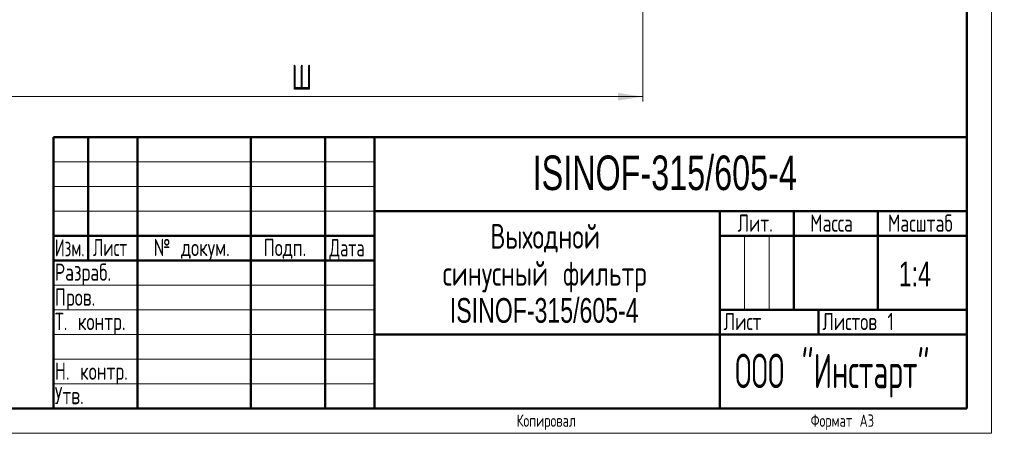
# Model space of a CAD drawing. Header units: millimetres. Extents: x 0 to 1198, y 0 to 1680.
# Tile 2 of 5: x 401 to 1198, y 0 to 335. Entities that reach past the tile are written whole.
import ezdxf

# ---------------------------------------------------------------- set-up
doc = ezdxf.new("R2010")
doc.units = ezdxf.units.MM
doc.header["$LTSCALE"] = 4
doc.linetypes.add('SLD-Сплошная', pattern=[0])
doc.styles.add('SLDTEXTSTYLE0', font='TXT', dxfattribs={"width": 0.7})
doc.styles.add('SLDTEXTSTYLE1', font='TXT', dxfattribs={"width": 0.7, "bigfont": 'bigfont'})
doc.styles.add('SLDTEXTSTYLE2', font='TXT', dxfattribs={"width": 0.705079, "bigfont": 'bigfont'})
doc.styles.add('SLDTEXTSTYLE3', font='TXT', dxfattribs={"width": 0.648852, "bigfont": 'bigfont'})
doc.styles.add('SLDTEXTSTYLE4', font='TXT', dxfattribs={"width": 0.632021, "bigfont": 'bigfont'})
doc.styles.add('SLDTEXTSTYLE5', font='TXT', dxfattribs={"width": 0.625377, "bigfont": 'bigfont'})
doc.styles.add('SLDTEXTSTYLE6', font='TXT', dxfattribs={"width": 0.583291, "bigfont": 'bigfont'})
doc.dimstyles.new('SLDDIMSTYLE0', dxfattribs={"dimtxt": 20, "dimasz": 20, "dimexe": 0, "dimexo": 0.0625, "dimgap": 5, "dimtad": 2, "dimdec": 1, "dimrnd": 1e-09, "dimzin": 12, "dimdsep": 46, "dimtxsty": 'SLDTEXTSTYLE0', "dimsah": 1, "dimcen": 0.09, "dimadec": 0, "dimazin": 3, "dimtfac": 1, "dimtdec": 3, "dimtofl": 0, "dimtmove": 0, "dimatfit": 3, "dimfxl": 0, "dimfrac": 2, "dimtolj": 1, "dimtzin": 12, "dimarcsym": 0})

# ---------------------------------------------------------------- blocks, each defined once
blk = doc.blocks.new('SW_NOTE_0')
at = {"color": 0, "linetype": 'Continuous', "lineweight": 0, "char_height": 20, "attachment_point": 2}
for s, insert, style in [('Выходной', (46.25, 25.7), 'SLDTEXTSTYLE1'), ('синусный фильтр', (45.91, -4.3), 'SLDTEXTSTYLE1'), ('ISINOF-315/605-4', (45.53, -34.3), 'SLDTEXTSTYLE0')]:
    blk.add_mtext(s, dxfattribs=dict(at, insert=insert, style=style))
blk = doc.blocks.new('_D')
at = {"color": 7, "linetype": 'SLD-Сплошная', "lineweight": 0}
for p, q in [((351.64, 837.77), (351.64, 268.81)), ((905.53, 715.08), (905.53, 268.81)), ((351.64, 272.81), (905.53, 272.81))]:
    blk.add_line(p, q, dxfattribs=at)
at = {"color": 7, "linetype": 'SLD-Сплошная', "lineweight": 18}
for points in [[(351.64, 272.81), (371.64, 269.73), (371.64, 275.89)], [(905.53, 272.81), (885.53, 275.89), (885.53, 269.73)]]:
    blk.add_solid(points, dxfattribs=at)
at = {"color": 7, "linetype": 'SLD-Сплошная', "lineweight": 18, "insert": (620.76, 298.59), "char_height": 20, "attachment_point": 1, "style": 'SLDTEXTSTYLE1'}
blk.add_mtext('Ш', dxfattribs=at)

msp = doc.modelspace()

# ---------------------------------------------------------------- linework, layer by layer
at = {"color": 7, "linetype": 'SLD-Сплошная', "lineweight": 18}
for p, q in [((1188, 1680), (1188, 0)), ((428, 220), (688, 220)), ((428, 200), (688, 200)), ((428, 180), (688, 180)), ((988, 160), (988, 100)), ((1008, 160), (1008, 100)), ((428, 120), (688, 120)), ((428, 100), (688, 100)), ((428, 80), (688, 80)), ((428, 60), (688, 60)), ((428, 40), (688, 40)), ((0, 0), (1188, 0))]:
    msp.add_line(p, q, dxfattribs=at)
at = {"color": 7, "linetype": 'SLD-Сплошная', "lineweight": 50}
for p, q in [((1168, 20), (1168, 1660)), ((428, 240), (1168, 240)), ((428, 240), (428, 20)), ((456, 140), (456, 240)), ((496, 240), (496, 20)), ((588, 240), (588, 20)), ((648, 240), (648, 20)), ((688, 240), (688, 20)), ((688, 180), (1168, 180)), ((968, 180), (968, 20)), ((1028, 180), (1028, 100)), ((1096, 180), (1096, 100)), ((428, 160), (688, 160)), ((968, 160), (1168, 160)), ((428, 140), (688, 140)), ((968, 100), (1168, 100)), ((1048, 100), (1048, 80)), ((688, 80), (1168, 80)), ((80, 20), (1168, 20))]:
    msp.add_line(p, q, dxfattribs=at)

# ---------------------------------------------------------------- block references
at = {"color": 7, "linetype": 'Continuous', "lineweight": 0}
msp.add_blockref('SW_NOTE_0', (780.11, 143.9), dxfattribs=at)

# ---------------------------------------------------------------- texts
for s, insert, char_height, attachment_point, style in [('ISINOF-315/605-4', (923.32, 225.11), 28, 2, 'SLDTEXTSTYLE0'), ('Лит.', (996.63, 177.35), 14, 2, 'SLDTEXTSTYLE1'), ('Масса', (1058.44, 177.35), 14, 2, 'SLDTEXTSTYLE1'), ('Масштаб', (1130.38, 177.35), 14, 2, 'SLDTEXTSTYLE2'), ('Изм.', (441.09, 157.35), 14, 2, 'SLDTEXTSTYLE5'), ('Лист', (473.82, 157.59), 14, 2, 'SLDTEXTSTYLE4'), ('№ докум.', (539.95, 157.59), 14, 2, 'SLDTEXTSTYLE1'), ('Подп.', (615.51, 157.59), 14, 2, 'SLDTEXTSTYLE1'), ('Дата', (665.87, 157.35), 14, 2, 'SLDTEXTSTYLE3'), ('Разраб.', (429, 137.59), 14, 1, 'SLDTEXTSTYLE1'), ('1:4', (1125.96, 139.15), 20, 2, 'SLDTEXTSTYLE0'), ('Пров.', (429, 117.35), 14, 1, 'SLDTEXTSTYLE1'), ('Т. контр.', (429, 97.59), 14, 1, 'SLDTEXTSTYLE1'), ('Лист', (971, 97.59), 14, 1, 'SLDTEXTSTYLE1'), ('Листов 1', (1051, 97.59), 14, 1, 'SLDTEXTSTYLE1'), ('ООО "Инстарт"', (1059.07, 64.56), 28, 2, 'SLDTEXTSTYLE6'), ('Н. контр.', (429, 57.35), 14, 1, 'SLDTEXTSTYLE1'), ('Утв.', (429, 37.59), 14, 1, 'SLDTEXTSTYLE1'), ('Копировал', (827.22, 15.29), 10, 2, 'SLDTEXTSTYLE1'), ('Формат А3', (1067.24, 15.29), 10, 2, 'SLDTEXTSTYLE1')]:
    msp.add_mtext(s, dxfattribs=dict(at, insert=insert, char_height=char_height, attachment_point=attachment_point, style=style))

# ---------------------------------------------------------------- dimensions: what is measured, and where the dimension line sits
at = {"color": 7, "linetype": 'SLD-Сплошная', "lineweight": 18}
dim = msp.add_linear_dim(base=(905.53, 272.81), p1=(351.64, 837.81), p2=(905.53, 715.12), text='Ш', dimstyle='SLDDIMSTYLE0', dxfattribs=at)
dim.commit()
dim.dimension.update_dxf_attribs({"geometry": '_D', "text_midpoint": (628.58, 272.81), "dimtype": 160})

doc.saveas('drawing.dxf')
